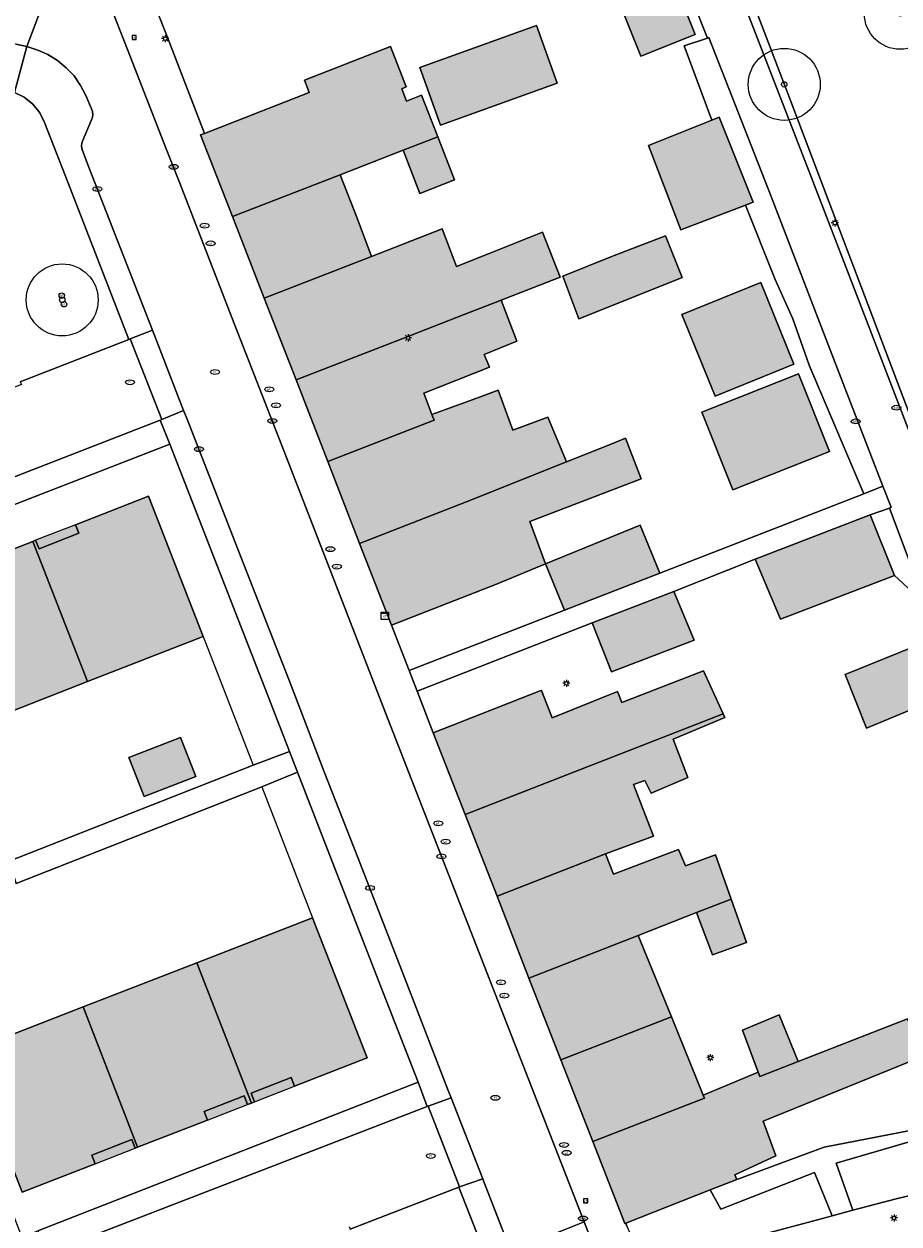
# Model space of a CAD drawing. Header units: metres. Extents: x 187482 to 189800, y 333582 to 335019.
# Tile 15 of 256: x 187546 to 187607, y 333778 to 333862. Entities that reach past the tile are written whole.
import ezdxf
from ezdxf.enums import TextEntityAlignment as Align

# ---------------------------------------------------------------- set-up
doc = ezdxf.new("R2010")
doc.units = ezdxf.units.M
doc.layers.get('0').update_dxf_attribs({"color": 252, "lineweight": 18})
for name, color, linetype, lineweight in [('B-WE-GR-BEPLANTING_CULTUUR_HEESTERS-GV', 252, 'Continuous', 18), ('B-WE-GR-BOOM-S', 252, 'Continuous', 18), ('B-WE-GR-HAAG-G', 252, 'GR-HAAG1-SO', 18), ('B-WE-IE-MEUBILAIR-S', 252, 'Continuous', 18), ('B-WE-IE-TERREINAFSCHEIDING_KUNSTMATIG_HEKWERK-G', 252, 'IE-TERREINAFSCHEIDING_KUNSTMATIG-SO', 18), ('B-WE-OG-BEBOUWING-GV', 252, 'Continuous', 18), ('B-WE-OG-BEBOUWING_LUIFEL-GV', 252, 'Continuous', 18), ('B-WE-OG-TERREIN_BEGROEID-GV', 252, 'Continuous', 18), ('B-WE-OG-TERREIN_ERF-GV', 252, 'Continuous', 18), ('B-WE-VH-GESLOTENVERHARDING_ASFALT-GV', 252, 'Continuous', 18), ('B-WE-VH-OPENVERHARDING_BETONSTRAATSTEEN-GV', 252, 'Continuous', 18), ('B-WE-VH-OPENVERHARDING_TEGEL-GV', 252, 'Continuous', 18)]:
    doc.layers.add(name, color=color, linetype=linetype, lineweight=lineweight)
doc.layers.add('B-WE-OG-BEBOUWING-V', color=7, linetype='Continuous', lineweight=18, true_color=0xf0f0f0)
doc.styles.add('NLCS-ISO', font='NLCS-ISO.ttf')
doc.linetypes.add('GR-HAAG1-SO', pattern='A,6,[176,NLCS.SHX,S=0.125,R=0,X=0,Y=0],-2', length=8)
doc.linetypes.add('IE-TERREINAFSCHEIDING_KUNSTMATIG-SO', pattern='A,4,[82,NLCS.SHX,S=0.75,R=90,X=0,Y=0],4,-2', length=10)

# ---------------------------------------------------------------- blocks, each defined once
blk = doc.blocks.new('SIE-MEUBILAIR_BORD_VERKEER-SO')
blk.add_lwpolyline([(-0.5625, -0.5625), (0.5625, -0.5625), (0.5625, 0.5625), (-0.5625, 0.5625)], close=True)
at = {"style": 'NLCS-ISO'}
blk.add_text('vb', height=0.75, dxfattribs=at).set_placement((0, 0), align=Align.MIDDLE_CENTER)
blk = doc.blocks.new('SIE-MEUBILAIR_KAST_ELEKTRA-SO')
for points in [[(-1, 1), (1, 1), (1, 0.84), (-1, 0.84)], [(-1, 0.76), (1, 0.76), (1, -1), (-1, -1)]]:
    blk.add_lwpolyline(points, close=True)
at = {"style": 'NLCS-ISO'}
blk.add_text('et', height=0.75, dxfattribs=at).set_placement((0, 0), align=Align.MIDDLE_CENTER)
blk = doc.blocks.new('SIE-MEUBILAIR_PAAL_LICHTMAST-SO')
for points in [[(-0.62, 0), (-1, 0)], [(-0.71, 0.71), (-0.44, 0.44)], [(0, 1), (0, 0.62)], [(0.44, 0.44), (0.71, 0.71)], [(1, 0), (0.62, 0)], [(-0.71, -0.71), (-0.44, -0.44)], [(0, -0.62), (0, -1)], [(0.44, -0.44), (0.71, -0.71)]]:
    blk.add_lwpolyline(points)
blk.add_circle((0, 0), 0.5)
blk = doc.blocks.new('SIE-MEUBILAIR_PAAL_AFSLUITPAAL-SO')
blk.add_circle((0, 0), 0.75)
at = {"style": 'NLCS-ISO'}
blk.add_text('af', height=0.75, dxfattribs=at).set_placement((0, 0.05), align=Align.MIDDLE_CENTER)
blk = doc.blocks.new('SIE-MEUBILAIR_PUT_WATERLEIDINGPUT-SO')
blk.add_ellipse((0, 0), major_axis=(1.25, 0), ratio=0.54)
at = {"style": 'NLCS-ISO'}
blk.add_text('wl', height=0.75, dxfattribs=at).set_placement((-0.14, 0), align=Align.MIDDLE_CENTER)
blk = doc.blocks.new('SIE-MEUBILAIR_PUT_RIOOLPUT-SO')
blk.add_ellipse((0, 0), major_axis=(1.25, 0), ratio=0.54)
at = {"style": 'NLCS-ISO'}
blk.add_text('ri', height=0.75, dxfattribs=at).set_placement((-0.04, 0.07), align=Align.MIDDLE_CENTER)
blk = doc.blocks.new('SIE-MEUBILAIR_PUT_KOLK-SO')
blk.add_ellipse((0, 0), major_axis=(1.25, 0), ratio=0.54)
at = {"style": 'NLCS-ISO'}
blk.add_text('klk', height=0.75, dxfattribs=at).set_placement((0.03, 0), align=Align.MIDDLE_CENTER)
blk = doc.blocks.new('SGR-BOOM_GBKN-SO')
at = {"color": 0, "linetype": 'ByBlock', "lineweight": 18}
for radius in [2, 0.15]:
    blk.add_circle((0, 0), radius, dxfattribs=at)

msp = doc.modelspace()

# ---------------------------------------------------------------- hatches: boundary and pattern name
at = {"layer": 'B-WE-OG-BEBOUWING-V'}
h = msp.add_hatch(color=256, dxfattribs=at)
h.dxf.hatch_style = 1
h.paths.add_polyline_path([(187592.941, 333861.077), (187591.273, 333865.252), (187587.497, 333863.741), (187589.164, 333859.568)], flags=17)
h = msp.add_hatch(color=256, dxfattribs=at)
h.dxf.hatch_style = 1
h.paths.add_polyline_path([(187573.82, 333858.774), (187575.259, 333854.775), (187583.362, 333857.691), (187581.922, 333861.691)], flags=17)
h = msp.add_hatch(color=256, dxfattribs=at)
h.dxf.hatch_style = 1
h.paths.add_polyline_path([(187558.873, 333854.202), (187558.596, 333854.094), (187560.805, 333848.419), (187568.288, 333851.326), (187572.66, 333853.025), (187575.063, 333853.958), (187573.939, 333856.86), (187572.887, 333856.447), (187572.563, 333857.295), (187572.882, 333857.438), (187571.783, 333860.232), (187565.807, 333857.887), (187566.134, 333857.029)], flags=17)
h = msp.add_hatch(color=256, dxfattribs=at)
h.dxf.hatch_style = 1
h.paths.add_polyline_path([(187596.443, 333849.214), (187596.972, 333849.426), (187594.611, 333855.327), (187594.114, 333855.128), (187589.711, 333853.366), (187591.96, 333847.497)], flags=17)
h = msp.add_hatch(color=256, dxfattribs=at)
h.dxf.hatch_style = 1
h.paths.add_polyline_path([(187575.063, 333853.958), (187572.66, 333853.025), (187573.832, 333850.03), (187576.223, 333850.966)], flags=17)
h = msp.add_hatch(color=256, dxfattribs=at)
h.dxf.hatch_style = 1
h.paths.add_polyline_path([(187563.014, 333842.745), (187570.474, 333845.65), (187569.456, 333848.318), (187568.288, 333851.326), (187560.805, 333848.419)], flags=17)
h = msp.add_hatch(color=256, dxfattribs=at)
h.dxf.hatch_style = 1
h.paths.add_polyline_path([(187583.579, 333844.223), (187582.333, 333847.336), (187578.292, 333845.719), (187576.375, 333844.952), (187575.377, 333847.559), (187570.474, 333845.65), (187563.014, 333842.745), (187565.223, 333837.071), (187572.644, 333839.96), (187576.892, 333841.614), (187579.473, 333842.619)], flags=17)
h = msp.add_hatch(color=256, dxfattribs=at)
h.dxf.hatch_style = 1
h.paths.add_polyline_path([(187590.88, 333847.083), (187587.215, 333845.678), (187583.745, 333844.289), (187584.877, 333841.307), (187590.379, 333843.508), (187592.049, 333844.181)], flags=17)
h = msp.add_hatch(color=256, dxfattribs=at)
h.dxf.hatch_style = 1
h.paths.add_polyline_path([(187592.032, 333841.611), (187594.34, 333835.942), (187599.811, 333838.169), (187597.504, 333843.838)], flags=17)
h = msp.add_hatch(color=256, dxfattribs=at)
h.dxf.hatch_style = 1
h.paths.add_polyline_path([(187572.644, 333839.96), (187565.223, 333837.071), (187567.432, 333831.397), (187574.814, 333834.271), (187574.665, 333834.663), (187574.095, 333836.156), (187578.668, 333837.95), (187578.291, 333838.839), (187580.563, 333839.757), (187579.473, 333842.619), (187576.892, 333841.614)], flags=17)
h = msp.add_hatch(color=256, dxfattribs=at)
h.dxf.hatch_style = 1
h.paths.add_polyline_path([(187600.12, 333837.501), (187593.42, 333834.831), (187595.571, 333829.432), (187602.272, 333832.102)], flags=17)
h = msp.add_hatch(color=256, dxfattribs=at)
h.dxf.hatch_style = 1
h.paths.add_polyline_path([(187574.665, 333834.663), (187574.814, 333834.271), (187567.432, 333831.397), (187569.641, 333825.723), (187576.984, 333828.582), (187584.007, 333831.384), (187582.71, 333834.495), (187580.291, 333833.576), (187579.263, 333836.36), (187577.964, 333835.881)], flags=17)
h = msp.add_hatch(color=256, dxfattribs=at)
h.dxf.hatch_style = 1
h.paths.add_polyline_path([(187569.641, 333825.723), (187571.85, 333820.049), (187579.154, 333822.893), (187582.547, 333824.29), (187581.456, 333827.24), (187589.193, 333830.215), (187588.115, 333833.022), (187587.159, 333832.641), (187584.007, 333831.384), (187576.984, 333828.582)], flags=17)
h = msp.add_hatch(color=256, dxfattribs=at)
h.dxf.hatch_style = 1
h.paths.add_polyline_path([(187546.929, 333825.859), (187550.734, 333816.116), (187558.763, 333819.252), (187554.977, 333829), (187549.907, 333827.02), (187550.14, 333826.425), (187547.367, 333825.342), (187547.134, 333825.939)], flags=17)
h.paths.add_polyline_path([(187550.14, 333826.425), (187549.907, 333827.02), (187547.134, 333825.939), (187547.367, 333825.342)], flags=16)
h = msp.add_hatch(color=256, dxfattribs=at)
h.dxf.hatch_style = 1
h.paths.add_polyline_path([(187605.101, 333827.694), (187597.124, 333824.616), (187598.869, 333820.454), (187606.796, 333823.482)], flags=17)
h = msp.add_hatch(color=256, dxfattribs=at)
h.dxf.hatch_style = 1
h.paths.add_polyline_path([(187550.734, 333816.116), (187546.929, 333825.859), (187542.097, 333823.975), (187542.331, 333823.376), (187539.548, 333822.289), (187539.315, 333822.885), (187539.013, 333822.772), (187542.819, 333813.026)], flags=17)
h.paths.add_polyline_path([(187542.331, 333823.376), (187542.097, 333823.975), (187539.315, 333822.885), (187539.548, 333822.289)], flags=16)
h.paths.add_polyline_path([(187539.07, 333822.102), (187538.834, 333822.704), (187536.061, 333821.611), (187536.292, 333821.017)], flags=16)
h.paths.add_polyline_path([(187550.14, 333826.425), (187549.907, 333827.02), (187547.134, 333825.939), (187547.367, 333825.342)], flags=16)
h = msp.add_hatch(color=256, dxfattribs=at)
h.dxf.hatch_style = 1
h.paths.add_polyline_path([(187590.497, 333823.66), (187589.123, 333826.997), (187582.547, 333824.29), (187583.868, 333821.083)], flags=17)
h = msp.add_hatch(color=256, dxfattribs=at)
h.dxf.hatch_style = 1
h.paths.add_polyline_path([(187587.143, 333816.792), (187592.889, 333819.009), (187591.467, 333822.38), (187585.783, 333820.2)], flags=17)
h = msp.add_hatch(color=256, dxfattribs=at)
h.dxf.hatch_style = 1
h.paths.add_polyline_path([(187610.205, 333815.112), (187610.364, 333815.179), (187608.85, 333818.841), (187603.358, 333816.607), (187604.856, 333812.876)], flags=17)
h = msp.add_hatch(color=256, dxfattribs=at)
h.dxf.hatch_style = 1
h.paths.add_polyline_path([(187574.749, 333812.572), (187576.967, 333806.89), (187594.888, 333813.887), (187593.515, 333816.857), (187587.857, 333814.667), (187587.55, 333815.434), (187583.018, 333813.596), (187582.272, 333815.506), (187582.122, 333815.45)], flags=17)
h = msp.add_hatch(color=256, dxfattribs=at)
h.dxf.hatch_style = 1
h.paths.add_polyline_path([(187594.888, 333813.887), (187576.967, 333806.89), (187579.185, 333801.209), (187586.707, 333804.146), (187590.052, 333805.388), (187588.672, 333808.966), (187589.451, 333809.257), (187589.887, 333808.37), (187592.433, 333809.461), (187591.411, 333812.12), (187595.012, 333813.619)], flags=17)
h = msp.add_hatch(color=256, dxfattribs=at)
h.dxf.hatch_style = 1
h.paths.add_polyline_path([(187553.613, 333810.84), (187554.668, 333808.138), (187558.25, 333809.537), (187557.195, 333812.239)], flags=17)
h = msp.add_hatch(color=256, dxfattribs=at)
h.dxf.hatch_style = 1
h.paths.add_polyline_path([(187593.046, 333800.074), (187595.446, 333801.011), (187594.351, 333804.088), (187592.275, 333803.325), (187591.79, 333804.463), (187587.275, 333802.746), (187586.707, 333804.146), (187579.185, 333801.209), (187581.403, 333795.528), (187588.999, 333798.494)], flags=17)
h = msp.add_hatch(color=256, dxfattribs=at)
h.dxf.hatch_style = 1
h.paths.add_polyline_path([(187595.446, 333801.011), (187593.046, 333800.074), (187594.16, 333797.136), (187596.517, 333798)], flags=17)
h = msp.add_hatch(color=256, dxfattribs=at)
h.dxf.hatch_style = 1
h.paths.add_polyline_path([(187558.334, 333796.59), (187562.118, 333786.844), (187562.34, 333786.927), (187562.106, 333787.53), (187564.885, 333788.609), (187565.116, 333788.015), (187570.168, 333789.975), (187566.369, 333799.71)], flags=17)
h.paths.add_polyline_path([(187561.859, 333786.747), (187561.628, 333787.344), (187558.842, 333786.263), (187559.075, 333785.663)], flags=16)
h.paths.add_polyline_path([(187565.116, 333788.015), (187564.885, 333788.609), (187562.106, 333787.53), (187562.34, 333786.927)], flags=16)
h = msp.add_hatch(color=256, dxfattribs=at)
h.dxf.hatch_style = 1
h.paths.add_polyline_path([(187588.999, 333798.494), (187581.403, 333795.528), (187583.621, 333789.847), (187591.292, 333792.842)], flags=17)
h = msp.add_hatch(color=256, dxfattribs=at)
h.dxf.hatch_style = 1
h.paths.add_polyline_path([(187562.118, 333786.844), (187558.334, 333796.59), (187550.43, 333793.521), (187554.214, 333783.778), (187559.075, 333785.663), (187558.842, 333786.263), (187561.628, 333787.344), (187561.859, 333786.747)], flags=17)
h.paths.add_polyline_path([(187561.859, 333786.747), (187561.628, 333787.344), (187558.842, 333786.263), (187559.075, 333785.663)], flags=16)
h.paths.add_polyline_path([(187554.035, 333783.708), (187553.803, 333784.306), (187551.028, 333783.228), (187551.259, 333782.633)], flags=16)
h.paths.add_polyline_path([(187565.116, 333788.015), (187564.885, 333788.609), (187562.106, 333787.53), (187562.34, 333786.927)], flags=16)
h = msp.add_hatch(color=256, dxfattribs=at)
h.dxf.hatch_style = 1
h.paths.add_polyline_path([(187554.214, 333783.778), (187550.43, 333793.521), (187542.395, 333790.401), (187546.194, 333780.666), (187551.259, 333782.633), (187551.028, 333783.228), (187553.803, 333784.306), (187554.035, 333783.708)], flags=17)
h.paths.add_polyline_path([(187554.035, 333783.708), (187553.803, 333784.306), (187551.028, 333783.228), (187551.259, 333782.633)], flags=16)
h = msp.add_hatch(color=256, dxfattribs=at)
h.dxf.hatch_style = 1
h.paths.add_polyline_path([(187585.839, 333784.166), (187593.585, 333787.189), (187593.5, 333787.398), (187591.292, 333792.842), (187583.621, 333789.847)], flags=17)
h = msp.add_hatch(color=256, dxfattribs=at)
h.dxf.hatch_style = 1
h.paths.add_polyline_path([(187597.324, 333788.996), (187593.5, 333787.398), (187593.585, 333787.189), (187585.839, 333784.166), (187588.057, 333778.485), (187588.125, 333778.512), (187593.997, 333780.819), (187595.84, 333781.543), (187595.713, 333781.866), (187598.562, 333783.186), (187597.669, 333785.575), (187608.776, 333790.098), (187607.693, 333792.696), (187600.091, 333789.728), (187597.442, 333788.694)], flags=17)
h = msp.add_hatch(color=256, dxfattribs=at)
h.dxf.hatch_style = 1
h.paths.add_polyline_path([(187600.091, 333789.728), (187598.794, 333792.967), (187596.228, 333791.916), (187597.324, 333788.996), (187597.442, 333788.694)], flags=17)

# ---------------------------------------------------------------- linework, layer by layer
at = {"layer": 'B-WE-GR-BEPLANTING_CULTUUR_HEESTERS-GV', "flags": 128}
msp.add_lwpolyline([(187609.861, 333829.384), (187599.561, 333856.486), (187597.282, 333862.483), (187595.864, 333866.453), (187595.353, 333866.289), (187596.671, 333862.348), (187601.003, 333851.17), (187604.966, 333840.906), (187609.246, 333829.764), (187612.423, 333821.285), (187617.67, 333807.236), (187622.067, 333795.007), (187624.535, 333788.189), (187625.336, 333788.665), (187625.239, 333788.921), (187612.927, 333821.318)], close=True, dxfattribs=at)
at = {"layer": 'B-WE-GR-HAAG-G', "ltscale": 0.2, "flags": 128}
msp.add_lwpolyline([(187615.92, 333786.516), (187610.038, 333785.364), (187601.899, 333783.783), (187595.84, 333781.543)], dxfattribs=at)
at = {"layer": 'B-WE-IE-TERREINAFSCHEIDING_KUNSTMATIG_HEKWERK-G', "ltscale": 0.2, "flags": 128}
for points in [[(187592.19, 333860.292), (187594.114, 333855.128)], [(187596.443, 333849.214), (187598.511, 333844.045)], [(187558.763, 333819.252), (187562.24, 333810.305), (187545.284, 333803.636), (187545.777, 333802.092), (187562.851, 333808.804), (187566.369, 333799.71)]]:
    msp.add_lwpolyline(points, dxfattribs=at)
at = {"layer": 'B-WE-OG-BEBOUWING-GV', "flags": 128}
for points in [[(187592.941, 333861.077), (187591.273, 333865.252), (187587.497, 333863.741), (187589.164, 333859.568)], [(187573.82, 333858.774), (187575.259, 333854.775), (187583.362, 333857.691), (187581.922, 333861.691)], [(187558.873, 333854.202), (187558.596, 333854.094), (187560.805, 333848.419), (187568.288, 333851.326), (187572.66, 333853.025), (187575.063, 333853.958), (187573.939, 333856.86), (187572.887, 333856.447), (187572.563, 333857.295), (187572.882, 333857.438), (187571.783, 333860.232), (187565.807, 333857.887), (187566.134, 333857.029)], [(187596.443, 333849.214), (187596.972, 333849.426), (187594.611, 333855.327), (187594.114, 333855.128), (187589.711, 333853.366), (187591.96, 333847.497)], [(187575.063, 333853.958), (187572.66, 333853.025), (187573.832, 333850.03), (187576.223, 333850.966)], [(187563.014, 333842.745), (187570.474, 333845.65), (187569.456, 333848.318), (187568.288, 333851.326), (187560.805, 333848.419)], [(187583.579, 333844.223), (187582.333, 333847.336), (187578.292, 333845.719), (187576.375, 333844.952), (187575.377, 333847.559), (187570.474, 333845.65), (187563.014, 333842.745), (187565.223, 333837.071), (187572.644, 333839.96), (187576.892, 333841.614), (187579.473, 333842.619)], [(187590.88, 333847.083), (187587.215, 333845.678), (187583.745, 333844.289), (187584.877, 333841.307), (187590.379, 333843.508), (187592.049, 333844.181)], [(187592.032, 333841.611), (187594.34, 333835.942), (187599.811, 333838.169), (187597.504, 333843.838)], [(187572.644, 333839.96), (187565.223, 333837.071), (187567.432, 333831.397), (187574.814, 333834.271), (187574.665, 333834.663), (187574.095, 333836.156), (187578.668, 333837.95), (187578.291, 333838.839), (187580.563, 333839.757), (187579.473, 333842.619), (187576.892, 333841.614)], [(187600.12, 333837.501), (187593.42, 333834.831), (187595.571, 333829.432), (187602.272, 333832.102)], [(187574.665, 333834.663), (187574.814, 333834.271), (187567.432, 333831.397), (187569.641, 333825.723), (187576.984, 333828.582), (187584.007, 333831.384), (187582.71, 333834.495), (187580.291, 333833.576), (187579.263, 333836.36), (187577.964, 333835.881)], [(187569.641, 333825.723), (187571.85, 333820.049), (187579.154, 333822.893), (187582.547, 333824.29), (187581.456, 333827.24), (187589.193, 333830.215), (187588.115, 333833.022), (187587.159, 333832.641), (187584.007, 333831.384), (187576.984, 333828.582)], [(187546.929, 333825.859), (187550.734, 333816.116), (187558.763, 333819.252), (187554.977, 333829), (187549.907, 333827.02), (187550.14, 333826.425), (187547.367, 333825.342), (187547.134, 333825.939)], [(187605.101, 333827.694), (187597.124, 333824.616), (187598.869, 333820.454), (187606.796, 333823.482)], [(187590.497, 333823.66), (187589.123, 333826.997), (187582.547, 333824.29), (187583.868, 333821.083)], [(187550.734, 333816.116), (187546.929, 333825.859), (187542.097, 333823.975), (187542.331, 333823.376), (187539.548, 333822.289), (187539.315, 333822.885), (187539.013, 333822.772), (187542.819, 333813.026)], [(187587.143, 333816.792), (187592.889, 333819.009), (187591.467, 333822.38), (187585.783, 333820.2)], [(187610.205, 333815.112), (187610.364, 333815.179), (187608.85, 333818.841), (187603.358, 333816.607), (187604.856, 333812.876)], [(187574.749, 333812.572), (187576.967, 333806.89), (187594.888, 333813.887), (187593.515, 333816.857), (187587.857, 333814.667), (187587.55, 333815.434), (187583.018, 333813.596), (187582.272, 333815.506), (187582.122, 333815.45)], [(187594.888, 333813.887), (187576.967, 333806.89), (187579.185, 333801.209), (187586.707, 333804.146), (187590.052, 333805.388), (187588.672, 333808.966), (187589.451, 333809.257), (187589.887, 333808.37), (187592.433, 333809.461), (187591.411, 333812.12), (187595.012, 333813.619)], [(187553.613, 333810.84), (187554.668, 333808.138), (187558.25, 333809.537), (187557.195, 333812.239)], [(187593.046, 333800.074), (187595.446, 333801.011), (187594.351, 333804.088), (187592.275, 333803.325), (187591.79, 333804.463), (187587.275, 333802.746), (187586.707, 333804.146), (187579.185, 333801.209), (187581.403, 333795.528), (187588.999, 333798.494)], [(187595.446, 333801.011), (187593.046, 333800.074), (187594.16, 333797.136), (187596.517, 333798)], [(187558.334, 333796.59), (187562.118, 333786.844), (187562.34, 333786.927), (187562.106, 333787.53), (187564.885, 333788.609), (187565.116, 333788.015), (187570.168, 333789.975), (187566.369, 333799.71)], [(187588.999, 333798.494), (187581.403, 333795.528), (187583.621, 333789.847), (187591.292, 333792.842)], [(187562.118, 333786.844), (187558.334, 333796.59), (187550.43, 333793.521), (187554.214, 333783.778), (187559.075, 333785.663), (187558.842, 333786.263), (187561.628, 333787.344), (187561.859, 333786.747)], [(187554.214, 333783.778), (187550.43, 333793.521), (187542.395, 333790.401), (187546.194, 333780.666), (187551.259, 333782.633), (187551.028, 333783.228), (187553.803, 333784.306), (187554.035, 333783.708)], [(187585.839, 333784.166), (187593.585, 333787.189), (187593.5, 333787.398), (187591.292, 333792.842), (187583.621, 333789.847)], [(187597.324, 333788.996), (187593.5, 333787.398), (187593.585, 333787.189), (187585.839, 333784.166), (187588.057, 333778.485), (187588.125, 333778.512), (187593.997, 333780.819), (187595.84, 333781.543), (187595.713, 333781.866), (187598.562, 333783.186), (187597.669, 333785.575), (187608.776, 333790.098), (187607.693, 333792.696), (187600.091, 333789.728), (187597.442, 333788.694)], [(187600.091, 333789.728), (187598.794, 333792.967), (187596.228, 333791.916), (187597.324, 333788.996), (187597.442, 333788.694)]]:
    msp.add_lwpolyline(points, close=True, dxfattribs=at)
at = {"layer": 'B-WE-OG-BEBOUWING_LUIFEL-GV', "flags": 128}
for points in [[(187550.14, 333826.425), (187549.907, 333827.02), (187547.134, 333825.939), (187547.367, 333825.342)], [(187565.116, 333788.015), (187564.885, 333788.609), (187562.106, 333787.53), (187562.34, 333786.927)], [(187561.859, 333786.747), (187561.628, 333787.344), (187558.842, 333786.263), (187559.075, 333785.663)], [(187554.035, 333783.708), (187553.803, 333784.306), (187551.028, 333783.228), (187551.259, 333782.633)]]:
    msp.add_lwpolyline(points, close=True, dxfattribs=at)
at = {"layer": 'B-WE-OG-TERREIN_BEGROEID-GV', "flags": 128}
for points in [[(187611.772, 333874.601), (187598.36, 333869.667), (187594.676, 333868.312), (187595.353, 333866.289), (187595.864, 333866.453), (187597.282, 333862.483), (187599.561, 333856.486), (187609.861, 333829.384)], [(187546.06, 333836.952), (187553.603, 333839.883), (187549.207, 333851.229), (187547.747, 333854.953), (187547.429, 333855.629), (187546.942, 333856.228), (187546.337, 333856.716), (187545.656, 333857.038), (187544.903, 333857.179), (187544.146, 333857.142), (187543.424, 333856.872), (187540.856, 333855.352), (187536.61, 333852.741), (187532.458, 333849.984), (187528.338, 333847.123), (187524.285, 333844.206), (187520.498, 333841.44), (187517.925, 333841.794), (187516.764, 333840.908), (187523.392, 333830.272)], [(187572.863, 333761.459), (187573.335, 333762.433), (187573.758, 333763.439), (187574.156, 333764.31), (187574.723, 333765.209), (187575.445, 333765.99), (187576.289, 333766.802), (187577.34, 333767.603), (187578.429, 333768.313), (187579.493, 333768.995), (187580.923, 333769.749), (187578.519, 333775.934), (187576.519, 333780.991), (187568.975, 333778.087)]]:
    msp.add_lwpolyline(points, dxfattribs=at)
for points in [[(187615.92, 333786.516), (187602.738, 333782.678), (187603.905, 333779.393), (187606.903, 333780.201), (187611.058, 333781.176), (187615.106, 333781.837), (187618.156, 333782.268), (187618.946, 333782.43), (187619.894, 333782.641), (187621.953, 333783.205), (187622.072, 333785.946), (187621.353, 333788.102)], [(187602.47, 333779.007), (187601.231, 333782.015), (187594.723, 333779.484), (187593.997, 333780.819), (187588.125, 333778.512), (187588.202, 333778.291), (187588.498, 333777.622), (187588.95, 333777.013), (187589.49, 333776.469), (187590.222, 333776.125), (187590.972, 333776.053), (187591.685, 333776.117), (187594.448, 333776.885), (187597.28, 333777.628), (187602.133, 333778.916)]]:
    msp.add_lwpolyline(points, close=True, dxfattribs=at)
at = {"layer": 'B-WE-OG-TERREIN_ERF-GV', "flags": 128}
for points in [[(187553.443, 333868.114), (187556.384, 333860.62), (187558.873, 333854.202), (187566.134, 333857.029), (187565.807, 333857.887), (187571.783, 333860.232), (187572.882, 333857.438), (187572.563, 333857.295), (187572.887, 333856.447), (187573.939, 333856.86), (187575.063, 333853.958), (187576.223, 333850.966), (187573.832, 333850.03), (187572.66, 333853.025), (187568.288, 333851.326), (187569.456, 333848.318), (187570.474, 333845.65), (187575.377, 333847.559), (187576.375, 333844.952), (187578.292, 333845.719), (187582.333, 333847.336), (187583.579, 333844.223), (187579.473, 333842.619), (187580.563, 333839.757), (187578.291, 333838.839), (187578.668, 333837.95), (187574.095, 333836.156), (187574.665, 333834.663), (187577.964, 333835.881), (187579.263, 333836.36), (187580.291, 333833.576), (187582.71, 333834.495), (187584.007, 333831.384), (187587.159, 333832.641), (187588.115, 333833.022), (187589.193, 333830.215), (187581.456, 333827.24), (187582.547, 333824.29), (187589.123, 333826.997), (187590.497, 333823.66), (187604.655, 333829.165), (187600.859, 333838.096), (187599.738, 333841.313), (187598.511, 333844.045), (187596.443, 333849.214), (187591.96, 333847.497), (187589.711, 333853.366), (187594.114, 333855.128), (187592.19, 333860.292), (187593.805, 333860.816), (187591.912, 333865.602)], [(187607.969, 333822.403), (187606.796, 333823.482), (187598.869, 333820.454), (187597.124, 333824.616), (187591.467, 333822.38), (187592.889, 333819.009), (187587.143, 333816.792), (187585.783, 333820.2), (187573.635, 333815.446), (187574.749, 333812.572), (187582.122, 333815.45), (187582.272, 333815.506), (187583.018, 333813.596), (187587.55, 333815.434), (187587.857, 333814.667), (187593.515, 333816.857), (187594.888, 333813.887), (187595.012, 333813.619), (187591.411, 333812.12), (187592.433, 333809.461), (187589.887, 333808.37), (187589.451, 333809.257), (187588.672, 333808.966), (187590.052, 333805.388), (187586.707, 333804.146), (187587.275, 333802.746), (187591.79, 333804.463), (187592.275, 333803.325), (187594.351, 333804.088), (187595.446, 333801.011), (187596.517, 333798), (187594.16, 333797.136), (187593.046, 333800.074), (187588.999, 333798.494), (187591.292, 333792.842), (187593.5, 333787.398), (187597.324, 333788.996), (187596.228, 333791.916), (187598.794, 333792.967), (187600.091, 333789.728), (187607.693, 333792.696)], [(187610.205, 333815.112), (187604.856, 333812.876), (187603.358, 333816.607), (187608.85, 333818.841)], [(187608.776, 333790.098), (187597.669, 333785.575), (187598.562, 333783.186), (187595.713, 333781.866), (187595.84, 333781.543), (187601.899, 333783.783), (187610.038, 333785.364)]]:
    msp.add_lwpolyline(points, dxfattribs=at)
for points in [[(187592.941, 333861.077), (187589.164, 333859.568), (187587.497, 333863.741), (187591.273, 333865.252)], [(187573.82, 333858.774), (187581.922, 333861.691), (187583.362, 333857.691), (187575.259, 333854.775)], [(187598.221, 333849.821), (187593.9, 333860.87), (187593.805, 333860.816), (187592.19, 333860.292), (187594.114, 333855.128), (187594.611, 333855.327), (187596.972, 333849.426), (187596.443, 333849.214), (187598.511, 333844.045), (187599.738, 333841.313), (187600.859, 333838.096), (187604.655, 333829.165), (187605.988, 333829.706), (187602.17, 333839.581)], [(187590.88, 333847.083), (187592.049, 333844.181), (187590.379, 333843.508), (187584.877, 333841.307), (187583.745, 333844.289), (187587.215, 333845.678)], [(187592.032, 333841.611), (187597.504, 333843.838), (187599.811, 333838.169), (187594.34, 333835.942)], [(187593.42, 333834.831), (187600.12, 333837.501), (187602.272, 333832.102), (187595.571, 333829.432)], [(187556.45, 333832.606), (187530.03, 333822.355), (187528.924, 333821.926), (187532.523, 333812.648), (187535.951, 333803.812), (187539.21, 333795.422), (187543.563, 333784.217), (187546.171, 333777.53), (187547.274, 333777.974), (187573.696, 333788.291), (187571.294, 333794.463), (187567.897, 333803.196), (187565.334, 333809.817), (187562.851, 333808.804), (187545.777, 333802.092), (187545.284, 333803.636), (187562.24, 333810.305), (187564.766, 333811.267), (187563.208, 333815.26), (187559.554, 333824.656)], [(187605.101, 333827.694), (187606.456, 333828.171), (187606.568, 333828.225), (187605.988, 333829.706), (187604.655, 333829.165), (187590.497, 333823.66), (187583.868, 333821.083), (187573.076, 333816.887), (187573.635, 333815.446), (187585.783, 333820.2), (187591.467, 333822.38), (187597.124, 333824.616)], [(187536.061, 333821.611), (187536.292, 333821.017), (187539.07, 333822.102), (187538.834, 333822.704), (187539.013, 333822.772), (187539.315, 333822.885), (187539.548, 333822.289), (187542.331, 333823.376), (187542.097, 333823.975), (187546.929, 333825.859), (187547.134, 333825.939), (187547.367, 333825.342), (187550.14, 333826.425), (187549.907, 333827.02), (187554.977, 333829), (187558.763, 333819.252), (187550.734, 333816.116), (187542.819, 333813.026), (187534.79, 333809.89), (187531.004, 333819.638)], [(187613.89, 333808.483), (187613.805, 333808.473), (187609.741, 333819.414), (187606.456, 333828.171), (187605.101, 333827.694), (187606.796, 333823.482), (187607.969, 333822.403), (187608.745, 333820.99), (187609.311, 333819.492), (187608.85, 333818.841), (187610.364, 333815.179), (187610.205, 333815.112), (187610.771, 333813.661), (187611.528, 333813.862), (187617.866, 333796.825), (187618.27, 333796.978), (187618.128, 333797.361), (187616, 333802.95)], [(187571.85, 333820.049), (187573.076, 333816.887), (187583.868, 333821.083), (187582.547, 333824.29), (187579.154, 333822.893)], [(187553.613, 333810.84), (187557.195, 333812.239), (187558.25, 333809.537), (187554.668, 333808.138)], [(187562.851, 333808.804), (187565.334, 333809.817), (187564.766, 333811.267), (187562.24, 333810.305), (187545.284, 333803.636), (187545.777, 333802.092)], [(187562.118, 333786.844), (187561.859, 333786.747), (187561.628, 333787.344), (187558.842, 333786.263), (187559.075, 333785.663), (187554.214, 333783.778), (187554.035, 333783.708), (187553.803, 333784.306), (187551.028, 333783.228), (187551.259, 333782.633), (187546.194, 333780.666), (187542.395, 333790.401), (187550.43, 333793.521), (187558.334, 333796.59), (187566.369, 333799.71), (187570.168, 333789.975), (187565.116, 333788.015), (187564.885, 333788.609), (187562.106, 333787.53), (187562.34, 333786.927)], [(187601.231, 333782.015), (187602.47, 333779.007), (187603.905, 333779.393), (187602.738, 333782.678), (187615.92, 333786.516), (187610.038, 333785.364), (187601.899, 333783.783), (187595.84, 333781.543), (187593.997, 333780.819), (187594.723, 333779.484)]]:
    msp.add_lwpolyline(points, close=True, dxfattribs=at)
at = {"layer": 'B-WE-VH-GESLOTENVERHARDING_ASFALT-GV', "flags": 128}
for points in [[(187545.753, 333860.4), (187546.525, 333860.229), (187548.886, 333866.488)], [(187548.886, 333866.488), (187546.525, 333860.229), (187547.278, 333859.97), (187547.988, 333859.685), (187548.647, 333859.255), (187549.261, 333858.762), (187549.809, 333858.186), (187550.246, 333857.524), (187550.628, 333856.837), (187551.023, 333855.902)], [(187550.379, 333853.021), (187550.855, 333851.778), (187555.051, 333841.061), (187555.259, 333840.524), (187557.411, 333834.959), (187557.602, 333834.465), (187561.176, 333825.318), (187564.878, 333815.837), (187567.179, 333809.862), (187569.506, 333803.893), (187573.024, 333794.857), (187575.8, 333787.721), (187576, 333787.206), (187578.189, 333781.576), (187578.244, 333781.434), (187580.146, 333776.563), (187585.23, 333778.599), (187581.946, 333787.027), (187578.313, 333796.339), (187574.687, 333805.636), (187571.434, 333813.952), (187568.01, 333822.791), (187564.387, 333832.109), (187560.765, 333841.402), (187557.146, 333850.746), (187556.209, 333853.133), (187553.523, 333860.026), (187552.506, 333862.615)], [(187551.016, 333855.138), (187550.391, 333853.667)], [(187585.96, 333776.751), (187585.23, 333778.599), (187580.146, 333776.563)]]:
    msp.add_lwpolyline(points, dxfattribs=at)
at = {"layer": 'B-WE-VH-GESLOTENVERHARDING_ASFALT-GV'}
for points in [[(187551.023, 333855.902, -0.197651), (187551.016, 333855.138)], [(187550.391, 333853.667, 0.198132), (187550.379, 333853.021)]]:
    msp.add_lwpolyline(points, format="xyb", dxfattribs=at)
at = {"layer": 'B-WE-VH-OPENVERHARDING_BETONSTRAATSTEEN-GV', "flags": 128}
for points in [[(187609.246, 333829.764), (187604.966, 333840.906), (187601.003, 333851.17), (187596.671, 333862.348), (187595.353, 333866.289), (187594.676, 333868.312), (187594.13, 333869.946), (187590.754, 333868.692), (187591.912, 333865.602), (187593.805, 333860.816), (187593.9, 333860.87), (187598.221, 333849.821), (187602.17, 333839.581), (187605.988, 333829.706), (187606.568, 333828.225), (187606.456, 333828.171), (187609.741, 333819.414)], [(187555.78, 333834.288), (187555.896, 333834.33), (187553.7, 333839.919), (187553.603, 333839.883), (187546.06, 333836.952), (187546.143, 333836.751), (187532.369, 333831.4), (187532.291, 333831.586), (187527.8, 333829.854)], [(187529.794, 333824.185), (187555.78, 333834.288)], [(187568.911, 333778.27), (187568.975, 333778.087), (187576.519, 333780.991), (187576.574, 333781.019), (187574.397, 333786.628), (187574.34, 333786.609), (187548.314, 333776.555)]]:
    msp.add_lwpolyline(points, dxfattribs=at)
at = {"layer": 'B-WE-VH-OPENVERHARDING_TEGEL-GV', "flags": 128}
for points in [[(187588.202, 333778.291), (187588.125, 333778.512), (187588.057, 333778.485), (187585.839, 333784.166), (187583.621, 333789.847), (187581.403, 333795.528), (187579.185, 333801.209), (187576.967, 333806.89), (187574.749, 333812.572), (187573.635, 333815.446), (187573.076, 333816.887), (187571.85, 333820.049), (187569.641, 333825.723), (187567.432, 333831.397), (187565.223, 333837.071), (187563.014, 333842.745), (187560.805, 333848.419), (187558.596, 333854.094), (187558.873, 333854.202), (187556.384, 333860.62), (187553.443, 333868.114)], [(187552.506, 333862.615), (187553.523, 333860.026), (187556.209, 333853.133), (187557.146, 333850.746), (187560.765, 333841.402), (187564.387, 333832.109), (187568.01, 333822.791), (187571.434, 333813.952), (187574.687, 333805.636), (187578.313, 333796.339), (187581.946, 333787.027), (187585.23, 333778.599), (187585.96, 333776.751)], [(187528.338, 333847.123), (187532.458, 333849.984), (187536.61, 333852.741), (187540.856, 333855.352), (187543.424, 333856.872), (187544.146, 333857.142), (187544.903, 333857.179), (187545.656, 333857.038), (187546.525, 333860.229), (187545.753, 333860.4), (187545.009, 333860.512), (187544.177, 333860.498), (187543.414, 333860.409), (187542.635, 333860.253), (187541.894, 333859.977), (187541.426, 333859.737), (187541.386, 333859.714)], [(187551.023, 333855.902), (187550.628, 333856.837), (187550.246, 333857.524), (187549.809, 333858.186), (187549.261, 333858.762), (187548.647, 333859.255), (187547.988, 333859.685), (187547.278, 333859.97), (187546.525, 333860.229), (187545.656, 333857.038), (187546.337, 333856.716), (187546.942, 333856.228), (187547.429, 333855.629), (187547.747, 333854.953), (187549.207, 333851.229), (187553.603, 333839.883), (187553.7, 333839.919), (187555.259, 333840.524), (187555.051, 333841.061), (187550.855, 333851.778), (187550.379, 333853.021)], [(187550.391, 333853.667), (187551.016, 333855.138)], [(187611.058, 333781.176), (187606.903, 333780.201), (187603.905, 333779.393), (187602.47, 333779.007), (187602.133, 333778.916), (187597.28, 333777.628)]]:
    msp.add_lwpolyline(points, dxfattribs=at)
at = {"layer": 'B-WE-VH-OPENVERHARDING_TEGEL-GV'}
for points in [[(187551.016, 333855.138, 0.197651), (187551.023, 333855.902)], [(187550.379, 333853.021, -0.198132), (187550.391, 333853.667)]]:
    msp.add_lwpolyline(points, format="xyb", dxfattribs=at)
at = {"layer": 'B-WE-VH-OPENVERHARDING_TEGEL-GV', "flags": 128}
for points in [[(187557.411, 333834.959), (187555.259, 333840.524), (187553.7, 333839.919), (187555.896, 333834.33)], [(187556.45, 333832.606), (187559.554, 333824.656), (187563.208, 333815.26), (187564.766, 333811.267), (187565.334, 333809.817), (187567.897, 333803.196), (187571.294, 333794.463), (187573.696, 333788.291), (187574.34, 333786.609), (187574.397, 333786.628), (187576, 333787.206), (187575.8, 333787.721), (187573.024, 333794.857), (187569.506, 333803.893), (187567.179, 333809.862), (187564.878, 333815.837), (187561.176, 333825.318), (187557.602, 333834.465), (187557.411, 333834.959), (187555.896, 333834.33), (187555.78, 333834.288)], [(187556.45, 333832.606), (187555.78, 333834.288), (187529.794, 333824.185), (187529.392, 333823.944), (187530.03, 333822.355)], [(187574.34, 333786.609), (187573.696, 333788.291), (187547.274, 333777.974), (187547.865, 333776.383), (187548.313, 333776.556), (187548.314, 333776.555)], [(187578.189, 333781.576), (187576, 333787.206), (187574.397, 333786.628), (187576.574, 333781.019)], [(187580.923, 333769.749), (187582.551, 333770.383), (187580.146, 333776.563), (187578.244, 333781.434), (187578.189, 333781.576), (187576.574, 333781.019), (187576.519, 333780.991), (187578.519, 333775.934)]]:
    msp.add_lwpolyline(points, close=True, dxfattribs=at)

# ---------------------------------------------------------------- block references
at = {"layer": 'B-WE-GR-BOOM-S', "xscale": 1.25, "yscale": 1.25, "zscale": 1.25}
for p in [(187607.198, 333862.539), (187599.136, 333857.604), (187548.976, 333842.635)]:
    msp.add_blockref('SGR-BOOM_GBKN-SO', p, dxfattribs=at)
at = {"layer": 'B-WE-IE-MEUBILAIR-S', "xscale": 0.25, "yscale": 0.25, "zscale": 0.25}
for name, p in [('SIE-MEUBILAIR_PAAL_LICHTMAST-SO', (187556.133, 333860.78)), ('SIE-MEUBILAIR_BORD_VERKEER-SO', (187553.97, 333860.868)), ('SIE-MEUBILAIR_PUT_KOLK-SO', (187556.716, 333851.877)), ('SIE-MEUBILAIR_PUT_KOLK-SO', (187551.426, 333850.339)), ('SIE-MEUBILAIR_PUT_WATERLEIDINGPUT-SO', (187558.866, 333847.792)), ('SIE-MEUBILAIR_PAAL_LICHTMAST-SO', (187602.656, 333847.981)), ('SIE-MEUBILAIR_PUT_WATERLEIDINGPUT-SO', (187559.292, 333846.558)), ('SIE-MEUBILAIR_PAAL_AFSLUITPAAL-SO', (187548.95, 333842.937)), ('SIE-MEUBILAIR_PAAL_AFSLUITPAAL-SO', (187549.103, 333842.331)), ('SIE-MEUBILAIR_PAAL_LICHTMAST-SO', (187573, 333840)), ('SIE-MEUBILAIR_PUT_RIOOLPUT-SO', (187559.585, 333837.628)), ('SIE-MEUBILAIR_PUT_RIOOLPUT-SO', (187553.684, 333836.911)), ('SIE-MEUBILAIR_PUT_WATERLEIDINGPUT-SO', (187563.359, 333836.422)), ('SIE-MEUBILAIR_PUT_WATERLEIDINGPUT-SO', (187563.838, 333835.306)), ('SIE-MEUBILAIR_PUT_KOLK-SO', (187606.923, 333835.141)), ('SIE-MEUBILAIR_PUT_KOLK-SO', (187563.574, 333834.226)), ('SIE-MEUBILAIR_PUT_KOLK-SO', (187604.103, 333834.192)), ('SIE-MEUBILAIR_PUT_KOLK-SO', (187558.471, 333832.268)), ('SIE-MEUBILAIR_PUT_WATERLEIDINGPUT-SO', (187567.604, 333825.319)), ('SIE-MEUBILAIR_PUT_WATERLEIDINGPUT-SO', (187568.056, 333824.108)), ('SIE-MEUBILAIR_KAST_ELEKTRA-SO', (187571.386, 333820.684)), ('SIE-MEUBILAIR_PAAL_LICHTMAST-SO', (187584, 333816)), ('SIE-MEUBILAIR_PUT_WATERLEIDINGPUT-SO', (187575.096, 333806.274)), ('SIE-MEUBILAIR_PUT_WATERLEIDINGPUT-SO', (187575.61, 333805.001)), ('SIE-MEUBILAIR_PUT_KOLK-SO', (187575.325, 333803.977)), ('SIE-MEUBILAIR_PUT_KOLK-SO', (187570.37, 333801.786)), ('SIE-MEUBILAIR_PUT_WATERLEIDINGPUT-SO', (187579.456, 333795.233)), ('SIE-MEUBILAIR_PUT_WATERLEIDINGPUT-SO', (187579.681, 333794.306)), ('SIE-MEUBILAIR_PAAL_LICHTMAST-SO', (187594, 333790)), ('SIE-MEUBILAIR_PUT_RIOOLPUT-SO', (187579.065, 333787.21)), ('SIE-MEUBILAIR_PUT_WATERLEIDINGPUT-SO', (187583.845, 333783.936)), ('SIE-MEUBILAIR_PUT_WATERLEIDINGPUT-SO', (187584.03, 333783.385)), ('SIE-MEUBILAIR_PUT_RIOOLPUT-SO', (187574.585, 333783.172)), ('SIE-MEUBILAIR_BORD_VERKEER-SO', (187585.34, 333780.045)), ('SIE-MEUBILAIR_PUT_KOLK-SO', (187585.154, 333778.826)), ('SIE-MEUBILAIR_PAAL_LICHTMAST-SO', (187606.762, 333778.863))]:
    msp.add_blockref(name, p, dxfattribs=at)

doc.saveas('drawing.dxf')
